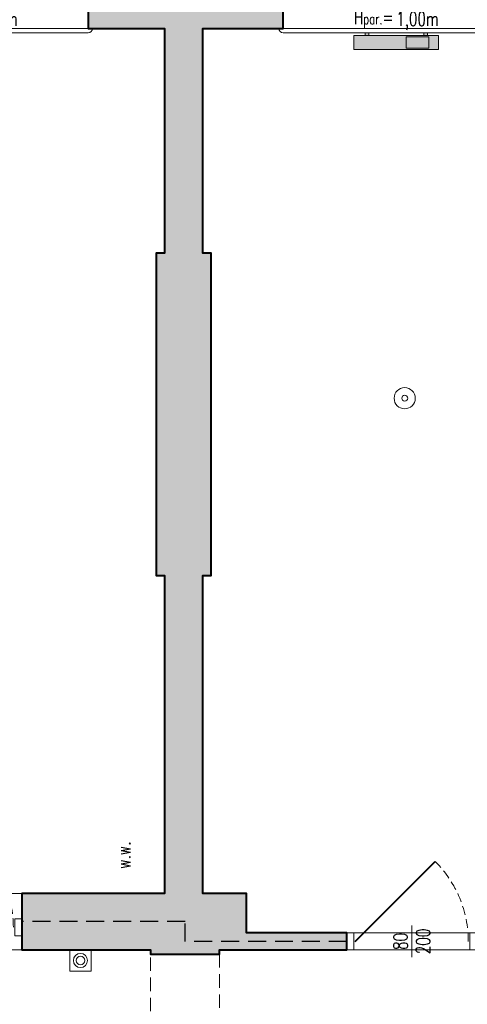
# Model space of a CAD drawing. Header units: millimetres. Extents: x 49320 to 60117, y -4209 to 20568.
# Tile 180 of 252: x 50257 to 50574, y 5811 to 6507. Entities that reach past the tile are written whole.
import ezdxf
from ezdxf.enums import TextEntityAlignment as Align

# ---------------------------------------------------------------- set-up
doc = ezdxf.new("R2010")
doc.units = ezdxf.units.MM
doc.linetypes.add('DASHED', pattern=[19.05, 12.7, -6.35])
doc.linetypes.add('Kreski-Krotkie', pattern=[4.7625, 3.175, -1.5875])
for name, color, linetype, lineweight in [('_AA wymiary', 7, 'Continuous', 13), ('_HD-DREWNO_PRZEKRÓJ', 251, 'Continuous', 40), ('_HD-DREWNO_PRZERYW', 251, 'Kreski-Krotkie', 9), ('_HD-DREWNO_WIDOK', 251, 'Continuous', 18), ('_HD-ELE_PPOŻ', 251, 'Continuous', 30), ('_HD-INWENTARYZACJA_PRZERYW', 251, 'Kreski-Krotkie', 9), ('_HD-INWENTARYZACJA_WIDOK', 251, 'Continuous', 18), ('_HD-OKNA', 251, 'Continuous', 0), ('_HD-OPISY', 251, 'Continuous', 0), ('_HD-PPOŻ030', 251, 'DASHED', 40), ('_HD-SAN_CO', 251, 'Continuous', 30), ('_HD-SZKŁO_WIDOK', 251, 'Continuous', 18), ('_HD-TWORZYWA_SZTUCZNE_WIDOK', 251, 'Continuous', 18), ('_HD-WENTYLACJA', 251, 'Continuous', 0)]:
    doc.layers.add(name, color=color, linetype=linetype, lineweight=lineweight)
doc.layers.add('_HD-KRESKOWANIE_PEŁNE', color=7, linetype='Continuous', lineweight=0, true_color=0xbfbfbf)
doc.layers.add('_HD-PRZEKRÓJ_BUDOWLANA', color=7, linetype='Continuous', lineweight=40, true_color=0x616161)
doc.layers.add('_HD-POMOC_1', color=251, linetype='Continuous', lineweight=0, plot=False)
doc.styles.add('_HD_Romans', font='romans.shx', dxfattribs={"width": 0.7, "height": 18})

# ---------------------------------------------------------------- blocks, each defined once
blk = doc.blocks.new('*U10')
at = {"layer": '_HD-OPISY'}
for p, q in [((80, -13), (80, 13.24)), ((80, -57), (80, -13))]:
    blk.add_line(p, q, dxfattribs=at)
at = {"layer": '_HD-SZKŁO_WIDOK'}
for p, q in [((154, 10), (6, 10)), ((154, 8.5), (6, 8.5)), ((154, 3.5), (6, 3.5)), ((154, 2), (6, 2))]:
    blk.add_line(p, q, dxfattribs=at)
at = {"layer": '_HD-TWORZYWA_SZTUCZNE_WIDOK'}
for p, q in [((0, 30), (80, 30)), ((80, 30), (160, 30)), ((0, 12), (6, 12)), ((6, 12), (6, 0)), ((7.5, 8.5), (7.5, 3.5)), ((152.5, 8.5), (152.5, 3.5)), ((160, 12), (154, 12)), ((154, 12), (154, 0)), ((0, 0), (6, 0)), ((160, 0), (154, 0)), ((0, -31), (80, -31)), ((160, -31), (80, -31))]:
    blk.add_line(p, q, dxfattribs=at)
for centre, radius, start, end in [((0, 27), 3, 90, 180), ((160, 27), 3, 0, 90), ((6, 10), 2, 0, 90), ((154, 10), 2, 90, 180), ((6, 2), 2, 270, 0), ((154, 2), 2, 180, 270), ((0, -28), 3, 180, 270), ((160, -28), 3, 270, 0)]:
    blk.add_arc(centre, radius, start, end, dxfattribs=at)
at = {"layer": '_HD-OPISY', "insert": (110, 20.24), "char_height": 10, "width": 33.4799, "attachment_point": 4, "rotation": 180, "style": '_HD_Romans'}
blk.add_mtext('\\pxql;H{\\H0.75x;par.}=', dxfattribs=at)
at = {"layer": '_HD-OPISY', "style": '_HD_Romans', "width": 0.7}
blk.add_attdef('PARAPET', text='', height=10, rotation=180, dxfattribs=at).set_placement((80, 20.24), align=Align.MIDDLE_LEFT)
blk.add_attdef('SZEROKOŚĆ', text='', height=10, rotation=270, dxfattribs=at).set_placement((80, -44.5), align=Align.BOTTOM_CENTER)
blk.add_attdef('WYSOKOŚĆ', text='', height=10, rotation=270, dxfattribs=at).set_placement((77.5, -44.5), align=Align.TOP_CENTER)
blk = doc.blocks.new('*U17')
at = {"layer": '_HD-DREWNO_PRZEKRÓJ'}
blk.add_line((6, 0), (62.57, 56.57), dxfattribs=at)
at = {"layer": '_HD-DREWNO_PRZERYW', "ltscale": 2}
blk.add_arc((6, 0), 80, 0, 45, dxfattribs=at)
at = {"layer": '_HD-DREWNO_WIDOK'}
for points in [[(0, 6), (5, 6), (5, -6), (0, -6)], [(87, 6), (92, 6), (92, -6), (87, -6)]]:
    blk.add_lwpolyline(points, close=True, dxfattribs=at)
at = {"layer": '_HD-OPISY'}
blk.add_line((46, -11.25), (46, 11.25), dxfattribs=at)
at = {"layer": '_HD-OPISY', "style": '_HD_Romans', "width": 0.7}
blk.add_attdef('SZEROKOŚĆ', text='', height=10, rotation=90, dxfattribs=at).set_placement((46, 0), align=Align.BOTTOM_CENTER)
blk.add_attdef('WYSOKOŚĆ', text='', height=10, rotation=90, dxfattribs=at).set_placement((49, 0), align=Align.TOP_CENTER)
blk = doc.blocks.new('*U18')
at = {"layer": '_HD-DREWNO_PRZEKRÓJ'}
blk.add_line((6, 0), (62.57, 56.57), dxfattribs=at)
at = {"layer": '_HD-DREWNO_PRZERYW', "ltscale": 2}
blk.add_arc((6, 0), 80, 0, 45, dxfattribs=at)
at = {"layer": '_HD-DREWNO_WIDOK'}
for points in [[(0, 6), (5, 6), (5, -6), (0, -6)], [(87, 6), (92, 6), (92, -6), (87, -6)]]:
    blk.add_lwpolyline(points, close=True, dxfattribs=at)
at = {"layer": '_HD-OPISY'}
blk.add_line((46, -11.25), (46, 11.25), dxfattribs=at)
at = {"layer": '_HD-OPISY', "style": '_HD_Romans', "width": 0.7}
blk.add_attdef('SZEROKOŚĆ', text='', height=10, rotation=90, dxfattribs=at).set_placement((46, 0), align=Align.BOTTOM_CENTER)
blk.add_attdef('WYSOKOŚĆ', text='', height=10, rotation=90, dxfattribs=at).set_placement((49, 0), align=Align.TOP_CENTER)
blk = doc.blocks.new('*U5')
at = {"layer": '_HD-WENTYLACJA'}
blk.add_lwpolyline([(0, 0, 0, 12, 0), (20, 0, 0, 0, 0), (84.5, 0, 0, 0, 0)], format="xyseb", dxfattribs=at)
at = {"layer": '_HD-WENTYLACJA', "style": '_HD_Romans', "width": 0.7}
blk.add_attdef('WENTYLACJA', (35, 5), '', height=20, dxfattribs=at)

msp = doc.modelspace()

# ---------------------------------------------------------------- hatches: boundary and pattern name
at = {"layer": '_HD-KRESKOWANIE_PEŁNE', "ltscale": 1.5, "transparency": 33554687}
h = msp.add_hatch(color=256, dxfattribs=at)
h.dxf.hatch_style = 1
h.paths.add_polyline_path([(50443.58, 6501.3), (50386.58, 6501.3), (50386.58, 6342.3), (50392.58, 6342.3), (50392.58, 6114.3), (50386.58, 6114.3), (50386.58, 5889.3), (50417.58, 5889.3), (50417.58, 5861.3), (50488.58, 5861.3), (50488.58, 5849.3), (50398.58, 5849.3), (50398.58, 5846.3), (50349.58, 5846.3), (50349.58, 5849.3), (50258.58, 5849.3), (50258.58, 5889.3), (50359.58, 5889.3), (50359.58, 6114.3), (50353.58, 6114.3), (50353.58, 6342.3), (50359.58, 6342.3), (50359.58, 6501.3), (50305.58, 6501.3), (50305.58, 6556.3), (50443.58, 6556.3)])
at = {"layer": '_HD-KRESKOWANIE_PEŁNE', "transparency": 33554687}
h = msp.add_hatch(color=256, dxfattribs=at)
h.dxf.hatch_style = 1
h.paths.add_polyline_path([(50553.58, 6496.3), (50553.58, 6486.3), (50493.58, 6486.3), (50493.58, 6496.3)])
h.paths.add_polyline_path([(50545.58, 6496.3), (50545.58, 6498.3), (50543.08, 6498.3), (50543.08, 6496.3)])
h.paths.add_polyline_path([(50501.58, 6496.3), (50501.58, 6498.3), (50504.08, 6498.3), (50504.08, 6496.3)])

# ---------------------------------------------------------------- linework, layer by layer
at = {"layer": '_HD-ELE_PPOŻ', "linetype": 'ByBlock', "lineweight": 0}
msp.add_lwpolyline([(50292.58, 5849.3), (50307.58, 5849.3), (50307.58, 5834.3), (50292.58, 5834.3)], close=True, dxfattribs=at)
for centre, radius in [((50529.58, 6239.65), 7.5), ((50529.58, 6239.65), 2.08), ((50300.08, 5841.8), 5), ((50300.08, 5841.8), 3)]:
    msp.add_circle(centre, radius, dxfattribs=at)
at = {"layer": '_HD-INWENTARYZACJA_PRZERYW', "ltscale": 3}
msp.add_lwpolyline([(50349.58, 5846.3), (50398.58, 5846.3), (50398.58, 5677.3), (50349.58, 5677.3)], close=True, dxfattribs=at)
at = {"layer": '_HD-INWENTARYZACJA_WIDOK', "ltscale": 1.5}
msp.add_lwpolyline([(50443.58, 6556.3), (50443.58, 6501.3), (50386.58, 6501.3), (50386.58, 6342.3), (50392.58, 6342.3), (50392.58, 6114.3), (50386.58, 6114.3), (50386.58, 5889.3), (50417.58, 5889.3), (50417.58, 5861.3), (50488.58, 5861.3), (50488.58, 5849.3), (50398.58, 5849.3), (50398.58, 5846.3), (50349.58, 5846.3), (50349.58, 5849.3), (50258.58, 5849.3), (50258.58, 5889.3), (50359.58, 5889.3), (50359.58, 6114.3), (50353.58, 6114.3), (50353.58, 6342.3), (50359.58, 6342.3), (50359.58, 6501.3), (50305.58, 6501.3), (50305.58, 6556.3)], dxfattribs=at)
at = {"layer": '_HD-POMOC_1', "ltscale": 1.5}
for points in [[(50109.58, 5889.3), (50359.58, 5889.3), (50359.58, 6114.3), (50353.58, 6114.3), (50353.58, 6342.3), (50359.58, 6342.3), (50359.58, 6501.3), (50079.58, 6501.3), (50079.58, 5919.3), (50109.58, 5919.3), (50109.58, 5889.3)], [(50417.58, 5861.3), (50618.58, 5861.3), (50618.58, 5889.3), (50666.58, 5889.3), (50666.58, 6501.3), (50386.58, 6501.3), (50386.58, 6342.3), (50392.58, 6342.3), (50392.58, 6114.3), (50386.58, 6114.3), (50386.58, 5889.3), (50417.58, 5889.3), (50417.58, 5861.3)], [(51546.58, 5849.3), (50999.58, 5849.3), (50999.58, 5845.3), (50950.58, 5845.3), (50950.58, 5849.3), (50398.58, 5849.3), (50398.58, 5846.3), (50349.58, 5846.3), (50349.58, 5849.3), (49793.58, 5849.3), (49793.58, 5673.3), (50349.58, 5673.3), (50349.58, 5677.3), (50398.58, 5677.3), (50398.58, 5673.3), (50950.58, 5673.3), (50950.58, 5677.3), (50999.58, 5677.3), (50999.58, 5673.3), (51546.58, 5673.3)]]:
    msp.add_lwpolyline(points, dxfattribs=at)
at = {"layer": '_HD-PPOŻ030', "lineweight": 25}
msp.add_lwpolyline([(50488.58, 5855.3), (50374.08, 5855.3), (50374.08, 5869.3), (50258.58, 5869.3)], dxfattribs=at)
at = {"layer": '_HD-PRZEKRÓJ_BUDOWLANA', "ltscale": 1.5}
msp.add_lwpolyline([(50305.58, 6528.3), (50305.58, 6501.3), (50359.58, 6501.3), (50359.58, 6342.3), (50353.58, 6342.3), (50353.58, 6114.3), (50359.58, 6114.3), (50359.58, 5889.3), (50258.58, 5889.3), (50258.58, 5849.3), (50349.58, 5849.3), (50349.58, 5846.3), (50398.58, 5846.3), (50398.58, 5849.3), (50488.58, 5849.3), (50488.58, 5861.3), (50417.58, 5861.3), (50417.58, 5889.3), (50386.58, 5889.3), (50386.58, 6114.3), (50392.58, 6114.3), (50392.58, 6342.3), (50386.58, 6342.3), (50386.58, 6501.3), (50443.58, 6501.3), (50443.58, 6528.3)], dxfattribs=at)
at = {"layer": '_HD-SAN_CO', "lineweight": 20}
for points in [[(50553.58, 6496.3), (50553.58, 6496.3), (50553.58, 6486.3), (50493.58, 6486.3), (50493.58, 6496.3)], [(50546.58, 6495.3), (50546.58, 6495.3), (50546.58, 6487.3), (50530.58, 6487.3), (50530.58, 6495.3)]]:
    msp.add_lwpolyline(points, close=True, dxfattribs=at)
for points in [[(50501.58, 6496.3), (50501.58, 6498.3), (50504.08, 6498.3), (50504.08, 6496.3), (50501.58, 6496.3)], [(50545.58, 6496.3), (50545.58, 6498.3), (50543.08, 6498.3), (50543.08, 6496.3), (50545.58, 6496.3)]]:
    msp.add_lwpolyline(points, dxfattribs=at)

# ---------------------------------------------------------------- block references
at = {"layer": '_AA wymiary'}
for name, p in [('*U17', (50166.58, 5865.3)), ('*U18', (50488.58, 5855.3))]:
    msp.add_blockref(name, p, dxfattribs=at).add_auto_attribs({'SZEROKOŚĆ': '80', 'WYSOKOŚĆ': '200'})
at = {"layer": '_HD-OKNA', "rotation": 180}
for p in [(50305.58, 6528.3), (50603.58, 6528.3)]:
    msp.add_blockref('*U10', p, dxfattribs=at).add_auto_attribs({'SZEROKOŚĆ': '160', 'WYSOKOŚĆ': '160', 'PARAPET': '1,00m'})
at = {"layer": '_HD-WENTYLACJA', "xscale": 0.5, "yscale": 0.5, "zscale": 0.5, "rotation": 90.00000000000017}
msp.add_blockref('*U5', (50337.95, 5889.3), dxfattribs=at).add_auto_attribs({'WENTYLACJA': 'w.w.'})

doc.saveas('drawing.dxf')
